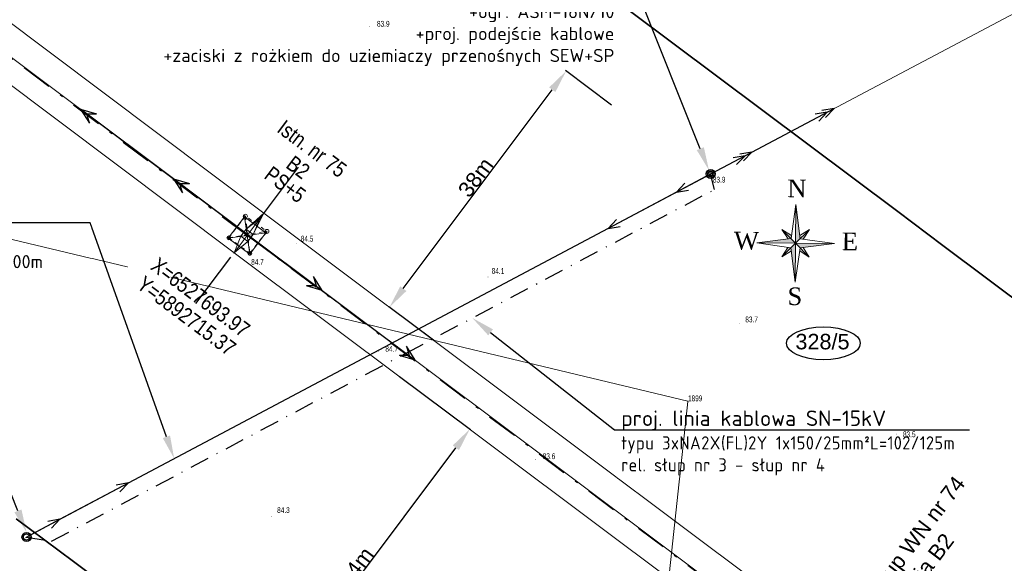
# Model space of a CAD drawing. Header units: metres. Extents: x 6524698 to 6533081, y 5883213 to 5896811.
# Tile 102 of 167: x 6527665 to 6527792, y 5892673 to 5892743. Entities that reach past the tile are written whole.
import ezdxf
from ezdxf import colors
from ezdxf.entities.mleader import LeaderData, LeaderLine
from ezdxf.enums import TextEntityAlignment as Align
from ezdxf.math import Vec2, Vec3

# ---------------------------------------------------------------- set-up
doc = ezdxf.new("R2010")
doc.units = ezdxf.units.M
doc.header["$MEASUREMENT"] = 0
for name, pattern in [('DASHDOT', [4, 2, -0.9, 0.2, -0.9]), ('DASHDOT2', [0.5, 0.25, -0.125, 0, -0.125]), ('mapa zasadnicza$0$219-500', [0]), ('mapa zasadnicza$0$suep_nn_500', [0]), ('mapa zasadnicza$0$suep_sn_500', [0]), ('mapa zasadnicza$0$suep_wn_500', [0]), ('mapa zasadnicza$0$supp_500', [1, 0.5, -0.5])]:
    doc.linetypes.add(name, pattern=pattern)
doc.layers.get('0').update_dxf_attribs({"lineweight": 0})
for name, color, linetype, lineweight in [('# OBMBS-52-18849_metryka', 7, 'Continuous', 20), ('# OBMBS-9x-19xxx __EI_opis_SN', 1, 'Continuous', 0), ('# OBMBS-9x-19xxx __EI_opis_WN słupy', 250, 'Continuous', 0), ('# OBMBS-9x-19xxx _El_działki', 92, 'Continuous', 25), ('# OBMBS-9x-19xxx _SN PROJ. KABLE 15kV', 10, 'DASHDOT2', 30), ('# OBMBS-9x-19xxx _SN PROJ. SŁUPY', 10, 'Continuous', 30), ('@Proj. słupy - blok', 1, 'Continuous', 15), ('@Proj. słupy - XY', 1, 'Continuous', 0), ('_trasa_os', 1, 'DASHDOT', 30), ('A_znak_polnoc', 7, 'Continuous', 0), ('Sections span lengths and Marker Balls Plan', 7, 'Continuous', 0)]:
    doc.layers.add(name, color=color, linetype=linetype, lineweight=lineweight)
for name, color, linetype in [('# OBMBS-9x-19xxx _EI_demontaż SN', 1, 'Demontaż_(6m)'), ('# OBMBS-9x-19xxx domiary', 5, 'Continuous'), ('@Proj. słupy - seria', 1, 'Continuous'), ('@Proj. słupy - wys.', 1, 'Continuous'), ('mapa zasadnicza$0$000 Inne (niezydentyfikowane)', 7, 'Continuous'), ('mapa zasadnicza$0$203-punkt graniczny', 7, 'Continuous'), ('mapa zasadnicza$0$203-punkt graniczny-Atr104', 7, 'Continuous'), ('mapa zasadnicza$0$219-działka ewidencyjna', 7, 'Continuous'), ('mapa zasadnicza$0$pikieta naturalna', 7, 'Continuous'), ('mapa zasadnicza$0$pikieta naturalna-Atr2', 7, 'Continuous'), ('mapa zasadnicza$0$przewód elektroenergetyczny niskiego napięcia', 7, 'Continuous'), ('mapa zasadnicza$0$przewód elektroenergetyczny wysokiego napięcia', 7, 'Continuous'), ('mapa zasadnicza$0$przewód elektroenergetyczny średniego napięcia', 7, 'Continuous'), ('mapa zasadnicza$0$słup przewodów napowietrznych', 7, 'Continuous')]:
    doc.layers.add(name, color=color, linetype=linetype)
doc.layers.add('@pomocnicza', color=3, linetype='Continuous', plot=False)
doc.styles.add('linie', font='simplex.shx', dxfattribs={"height": 1})
doc.styles.add('mapa zasadnicza$0$STANDARD', font='Working1250', dxfattribs={"width": 0.75})
doc.styles.add('Opis', font='ARIALN.TTF')
doc.styles.add('PLS_View', font='arial.ttf')
doc.styles.get("Standard").update_dxf_attribs({"font": 'arial.ttf'})
doc.linetypes.add('Demontaż_(6m)', pattern='A,6,["x",linie,S=2,R=0,X=-0.5238,Y=-0.66667],0', length=6)
doc.dimstyles.new('ISO-25', dxfattribs={"dimtxt": 2.5, "dimasz": 2.5, "dimexe": 1.25, "dimexo": 0.625, "dimtad": 1, "dimtxsty": 'Standard', "dimcen": 2.5, "dimadec": 0, "dimazin": 0, "dimtfac": 1, "dimtmove": 0, "dimatfit": 3, "dimfxl": 1, "dimarcsym": 0})

# ---------------------------------------------------------------- blocks, each defined once
blk = doc.blocks.new('A$C72BA4D1C')
h = blk.add_hatch(color=7)
h.paths.add_polyline_path([(-11.01, 0), (-1.3, 1.3), (0, 0)])
h.paths.add_polyline_path([(0, 0), (0, 11.01), (1.3, 1.3)])
h.paths.add_polyline_path([(1.3, -1.3), (0, 0), (11.01, 0)])
h.paths.add_polyline_path([(0, -11.01), (-1.3, -1.3), (0, 0)])
h = blk.add_hatch(color=7)
h.paths.add_polyline_path([(-1.3, 1.3), (-3.89, 3.89), (-1.19, 2.16)])
h.paths.add_polyline_path([(-3.89, -3.89), (-2.16, -1.19), (-1.3, -1.3)])
h.paths.add_polyline_path([(3.89, -3.89), (1.19, -2.16), (1.3, -1.3)])
h.paths.add_polyline_path([(2.16, 1.19), (1.3, 1.3), (3.89, 3.89)])
at = {"color": 7}
for p, q in [((0, 0), (-3.89, 3.89)), ((-3.89, 3.89), (-2.16, 1.19)), ((-3.89, 3.89), (-1.19, 2.16)), ((0, 0), (3.89, 3.89)), ((0.08, 0.08), (3.89, 3.89)), ((3.89, 3.89), (1.19, 2.16)), ((3.89, 3.89), (2.16, 1.19)), ((0.08, 0.08), (-3.89, -3.89)), ((0, 0), (3.89, -3.89)), ((-3.89, -3.89), (-2.16, -1.19)), ((-3.89, -3.89), (-1.19, -2.16)), ((3.89, -3.89), (1.19, -2.16)), ((3.89, -3.89), (2.16, -1.19))]:
    blk.add_line(p, q, dxfattribs=at)
at = {"color": 7, "flags": 128}
for points in [[(-1.3, -1.3), (0, -11.01), (0, 11.01), (-1.3, 1.3), (-11.01, 0), (-1.3, -1.3)], [(11.01, 0), (1.3, 1.3), (0, 11.01), (-1.3, 1.3), (-11.01, 0), (11.01, 0)], [(0, -11.01), (1.3, -1.3), (11.01, 0), (1.3, 1.3), (0, 11.01), (0, -11.01)], [(-1.3, -1.3), (0, -11.01), (1.3, -1.3), (11.01, 0), (-11.01, 0), (-1.3, -1.3)]]:
    blk.add_lwpolyline(points, close=True, dxfattribs=at)
at = {"color": 7, "char_height": 5, "width": 11.4731, "attachment_point": 1}
for s, insert in [('\\fTimes New Roman|b0|i0|c238238|p23;N', (-2.48, 18.06)), ('\\fTimes New Roman|b0|i0|c238238|p23;W', (-17.5, 3.13)), ('\\fTimes New Roman|b0|i0|c238238|p23;E', (13.1, 3.13)), ('\\fTimes New Roman|b0|i0|c238238|p23;S', (-2.2, -12.55))]:
    blk.add_mtext(s, dxfattribs=dict(at, insert=insert))
blk = doc.blocks.new('znak_północ')
at = {"layer": 'A_znak_polnoc', "color": 244, "true_color": 0x991b1e, "xscale": 0.5999999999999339, "yscale": 0.5999999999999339, "zscale": 0.2399999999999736}
blk.add_blockref('A$C72BA4D1C', (0, 0), dxfattribs=at)
blk = doc.blocks.new('*D1231')
at = {"layer": '# OBMBS-9x-19xxx domiary', "color": 0, "linetype": 'ByBlock', "lineweight": -2}
for p, q in [((6527713.64, 5892697.13), (6527722.8, 5892690.28)), ((6527697.94, 5892657.21), (6527720.93, 5892687.94)), ((6527687.07, 5892661.6), (6527696.23, 5892654.75))]:
    blk.add_line(p, q, dxfattribs=at)
at = {"layer": '# OBMBS-9x-19xxx domiary', "color": 0}
for points in [[(6527721.33, 5892687.64), (6527720.53, 5892688.24), (6527722.72, 5892690.34)], [(6527697.54, 5892657.51), (6527698.34, 5892656.91), (6527696.15, 5892654.81)]]:
    blk.add_solid(points, dxfattribs=at)
at = {"layer": 'Defpoints', "color": 0}
for p in [(6527713.56, 5892697.19), (6527722.72, 5892690.34), (6527686.99, 5892661.66)]:
    blk.add_point(p, dxfattribs=at)
at = {"layer": '# OBMBS-9x-19xxx domiary', "color": 0, "insert": (6527708.04, 5892672.55), "char_height": 2, "attachment_point": 5, "rotation": 53.2029}
blk.add_mtext('44m', dxfattribs=at)
blk = doc.blocks.new('*D1232')
at = {"layer": '# OBMBS-9x-19xxx domiary', "color": 0, "linetype": 'ByBlock', "lineweight": -2}
for p, q in [((6527741.02, 5892732.21), (6527735.08, 5892736.66)), ((6527714.14, 5892708.49), (6527733.37, 5892734.19)), ((6527718.2, 5892701.71), (6527712.27, 5892706.15))]:
    blk.add_line(p, q, dxfattribs=at)
at = {"layer": '# OBMBS-9x-19xxx domiary', "color": 0}
for points in [[(6527733.77, 5892733.89), (6527732.97, 5892734.49), (6527735.16, 5892736.6)], [(6527713.74, 5892708.79), (6527714.54, 5892708.19), (6527712.35, 5892706.09)]]:
    blk.add_solid(points, dxfattribs=at)
at = {"layer": 'Defpoints', "color": 0}
for p in [(6527735.16, 5892736.6), (6527741.1, 5892732.15), (6527718.28, 5892701.65)]:
    blk.add_point(p, dxfattribs=at)
at = {"layer": '# OBMBS-9x-19xxx domiary', "color": 0, "insert": (6527723.49, 5892722.86), "char_height": 2, "attachment_point": 5, "rotation": 53.2029}
blk.add_mtext('38m', dxfattribs=at)
blk = doc.blocks.new('mapa zasadnicza$0$203')
at = {"linetype": 'Continuous', "lineweight": 0}
h = blk.add_hatch(color=0, dxfattribs=at)
edge = h.paths.add_edge_path()
edge.add_arc((0, 0), 0.045, 0, 360)
blk = doc.blocks.new('mapa zasadnicza$0$PW01')
at = {"linetype": 'Continuous', "lineweight": 13}
h = blk.add_hatch(color=0, dxfattribs=at)
edge = h.paths.add_edge_path()
edge.add_arc((0, 0), 0.045, 0, 360)
blk = doc.blocks.new('mapa zasadnicza$0$US15')
at = {"color": 0, "linetype": 'Continuous', "lineweight": 13}
blk.add_circle((0, 0), 0.25, dxfattribs=at)
blk = doc.blocks.new('mapa zasadnicza$0$SUEP3')
at = {"color": 0, "linetype": 'Continuous'}
for p, q in [((0, 0), (12.003, 0)), ((12.003, 0), (10.003, 0.75)), ((10.003, 0.75), (11.003, 0)), ((12.003, 0), (10.003, -0.75)), ((11.003, 0), (10.003, -0.75)), ((12.003, 0), (27.003, 0)), ((27.003, 0), (25.003, 0.75)), ((25.003, 0.75), (26.003, 0)), ((27.003, 0), (25.003, -0.75)), ((26.003, 0), (25.003, -0.75))]:
    blk.add_line(p, q, dxfattribs=at)
blk = doc.blocks.new('mapa zasadnicza$0$SM05')
at = {"color": 0, "linetype": 'Continuous', "lineweight": 13}
blk.add_circle((0, 0), 0.25, dxfattribs=at)
blk = doc.blocks.new('mapa zasadnicza$0$SUEP1')
at = {"color": 0, "linetype": 'Continuous'}
for p, q in [((0, 0), (5, 0)), ((5, 0), (3.5, 0.5)), ((5, 0), (3.5, -0.5)), ((5, 0), (15, 0)), ((15, 0), (13.5, 0.5)), ((15, 0), (13.5, -0.5))]:
    blk.add_line(p, q, dxfattribs=at)
blk = doc.blocks.new('mapa zasadnicza$0$SUEP2')
at = {"color": 0, "linetype": 'Continuous'}
for p, q in [((0, 0), (6.027, 0)), ((5.027, 0), (3.527, 0.5)), ((5.027, 0), (3.527, -0.5)), ((6.027, 0), (4.527, 0.5)), ((6.027, 0), (4.527, -0.5)), ((6.027, 0), (18.027, 0)), ((17.027, 0), (15.527, 0.5)), ((17.027, 0), (15.527, -0.5)), ((18.027, 0), (16.527, 0.5)), ((18.027, 0), (16.527, -0.5))]:
    blk.add_line(p, q, dxfattribs=at)
blk = doc.blocks.new('*U2356')
at = {"layer": '@Proj. słupy - blok', "color": 0}
blk.add_lwpolyline([(0.8, 0.11), (-0.11, 0.8), (-0.81, -0.11), (0.11, -0.81)], close=True, dxfattribs=at)
for centre in [(2.41, 0.34), (-2.42, -0.34)]:
    blk.add_circle(centre, 0.15, dxfattribs=at)
at = {"layer": '@Proj. słupy - seria', "color": 0, "insert": (6.6, 8.8), "char_height": 2, "attachment_point": 5, "rotation": 323.1166, "style": 'Opis', "bg_fill": 3, "box_fill_scale": 2.5, "bg_fill_color": 256, "bg_fill_transparency": 0}
blk.add_mtext_dynamic_manual_height_columns('B2', width=7, gutter_width=12.5, heights=[2.21], dxfattribs=at)
at = {"layer": '@Proj. słupy - XY', "color": 0, "linetype": 'Continuous', "insert": (-6.9, -9.2), "char_height": 2.5, "attachment_point": 5, "rotation": 323.1166, "style": 'Opis', "bg_fill": 3, "box_fill_scale": 1, "bg_fill_color": 256, "bg_fill_transparency": 0}
blk.add_mtext_dynamic_manual_height_columns('\\P', width=19.7098, gutter_width=5.34, heights=[5.63], dxfattribs=at)
at = {"layer": '@pomocnicza'}
for p, q in [((6.6, 8.8), (2.1, 2.8)), ((-6.6, -8.8), (-2.1, -2.8))]:
    blk.add_line(p, q, dxfattribs=at)
at = {"layer": '@Proj. słupy - blok', "color": 0}
for points in [[(2.16, 2.88), (-0.11, 0.8), (0.8, 0.11), (2.16, 2.88)], [(0, 0), (1.68, 2.24), (2.16, 2.88)], [(0.34, -2.42), (-0.34, 2.41), (-2.42, -0.34), (2.41, 0.34)], [(1.68, 2.24), (0.8, 0.11), (-0.11, 0.8), (1.68, 2.24)], [(0, 0), (-1.68, -2.24)], [(0.11, -0.81), (-1.68, -2.24), (-0.81, -0.11)]]:
    blk.add_lwpolyline(points, dxfattribs=at)
blk.add_lwpolyline([(-0.34, 2.41), (-2.42, -0.34), (0.34, -2.42), (2.41, 0.34)], close=True, dxfattribs=at)
for centre, radius in [((-0.34, 2.41), 0.15), ((2.16, 2.88), 0.05), ((1.68, 2.24), 0.05), ((-1.68, -2.24), 0.05), ((0.34, -2.42), 0.15)]:
    blk.add_circle(centre, radius, dxfattribs=at)
at = {"layer": '@Proj. słupy - seria', "color": 0, "style": 'Opis'}
blk.add_attdef('STAN', text='', height=2, rotation=323.1166, dxfattribs=at).set_placement((8.4, 11.2), align=Align.MIDDLE_CENTER)
at = {"layer": '@Proj. słupy - wys.', "color": 0, "insert": (4.92, 6.56), "char_height": 2, "attachment_point": 5, "rotation": 323.1166, "style": 'Opis'}
blk.add_mtext_dynamic_manual_height_columns('PS+5', width=5.2482, gutter_width=12.5, heights=[-2.07], dxfattribs=at)
at = {"layer": '@Proj. słupy - XY', "color": 0, "linetype": 'Continuous', "style": 'Opis'}
for tag, p in [('X', (-6, -8)), ('Y', (-7.8, -10.4))]:
    blk.add_attdef(tag, text='', height=2, rotation=323.1166, dxfattribs=at).set_placement(p, align=Align.MIDDLE_CENTER)

msp = doc.modelspace()

# ---------------------------------------------------------------- linework, layer by layer
at = {"layer": '# OBMBS-9x-19xxx _EI_demontaż SN'}
msp.add_lwpolyline([(6527666.026, 5892676.683), (6527753.298, 5892723.03)], dxfattribs=at)
msp.add_lwpolyline([(6527666.026, 5892676.683), (6527753.298, 5892723.03)], dxfattribs=at)
at = {"layer": '# OBMBS-9x-19xxx _El_działki'}
msp.add_ellipse((6527768.37, 5892701.432), major_axis=(-4.768, 0), ratio=0.4441825, dxfattribs=at)
at = {"layer": '# OBMBS-9x-19xxx _SN PROJ. KABLE 15kV', "ltscale": 10}
msp.add_lwpolyline([(6527665.503, 5892676.404), (6527668.731, 5892675.854), (6527714.487, 5892700.156), (6527754.303, 5892721.302), (6527753.816, 5892723.329)], dxfattribs=at)
msp.add_lwpolyline([(6527665.503, 5892676.404), (6527668.731, 5892675.854), (6527714.487, 5892700.156), (6527754.303, 5892721.302), (6527753.816, 5892723.329)], dxfattribs=at)
msp.add_lwpolyline([(6527665.503, 5892676.404), (6527668.731, 5892675.854), (6527714.487, 5892700.156), (6527754.303, 5892721.302), (6527753.816, 5892723.329)], dxfattribs=at)
at = {"layer": '# OBMBS-9x-19xxx _SN PROJ. SŁUPY'}
for centre, radius in [((6527753.82, 5892723.31), 0.592), ((6527753.82, 5892723.31), 0.409), ((6527665.503, 5892676.405), 0.592), ((6527665.503, 5892676.405), 0.409)]:
    msp.add_circle(centre, radius, dxfattribs=at)
for points in [[(6527693.967, 5892715.371), (6527712.72, 5892701.481)], [(6527712.719, 5892701.481), (6527693.967, 5892715.371)]]:
    msp.add_lwpolyline(points)
at = {"layer": 'mapa zasadnicza$0$słup przewodów napowietrznych', "color": 7, "linetype": 'mapa zasadnicza$0$supp_500', "lineweight": 18, "flags": 128}
for points in [[(6527691.61, 5892715.06), (6527693.76, 5892717.86), (6527696.55, 5892715.9), (6527694.32, 5892713.05)], [(6527693.76, 5892717.86), (6527694.32, 5892713.05)], [(6527691.61, 5892715.06), (6527696.55, 5892715.9)], [(6527691.61, 5892715.06), (6527694.32, 5892713.05)]]:
    msp.add_lwpolyline(points, dxfattribs=at)

# ---------------------------------------------------------------- block references
at = {"layer": '# OBMBS-52-18849_metryka', "color": 252, "lineweight": -3, "xscale": 0.7587049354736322, "yscale": 0.7587049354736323, "zscale": 0.7587049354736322, "rotation": 359.5895091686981}
msp.add_blockref('znak_północ', (6527764.783, 5892714.358), dxfattribs=at)
at = {"layer": 'mapa zasadnicza$0$pikieta naturalna', "color": 7, "linetype": 'Continuous', "lineweight": 13}
for p, rotation in [((6527700.31, 5892714.34), 0.076), ((6527694.32, 5892713.05), 0.3330000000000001), ((6527725.08, 5892709.99), 0.009000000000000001), ((6527710.94, 5892700.36), 0.028), ((6527697.16, 5892679.06), 359.9649999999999)]:
    msp.add_blockref('mapa zasadnicza$0$PW01', p, dxfattribs=dict(at, rotation=rotation))
at = {"layer": 'mapa zasadnicza$0$przewód elektroenergetyczny wysokiego napięcia', "color": 1, "linetype": 'Continuous', "lineweight": 18, "rotation": 323.1320000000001}
msp.add_blockref('mapa zasadnicza$0$SUEP3', (6527694.08, 5892715.46), dxfattribs=at)
at = {"layer": 'mapa zasadnicza$0$słup przewodów napowietrznych', "color": 7, "linetype": 'Continuous', "lineweight": 18}
for p in [(6527693.76, 5892717.86), (6527696.55, 5892715.9), (6527691.61, 5892715.06), (6527694.32, 5892713.05)]:
    msp.add_blockref('mapa zasadnicza$0$SM05', p, dxfattribs=at)

# ---------------------------------------------------------------- texts
at = {"layer": '# OBMBS-9x-19xxx __EI_opis_WN słupy', "insert": (6527769.218, 5892663.482), "char_height": 2, "width": 29.06553, "attachment_point": 1, "rotation": 52.72661, "style": 'PLS_View'}
msp.add_mtext('\\pxqc;kier. słup WN nr 74\\Pseria B2', dxfattribs=at)
at = {"insert": (6527764.759, 5892702.652), "char_height": 2, "width": 5.19674, "attachment_point": 1}
msp.add_mtext('328/5', dxfattribs=at)
at = {"layer": 'mapa zasadnicza$0$pikieta naturalna-Atr2', "color": 7, "style": 'mapa zasadnicza$0$STANDARD', "width": 0.667}
for s, p in [('83.9', (6527754.1, 5892722.19)), ('84.5', (6527700.9, 5892714.57)), ('84.7', (6527694.5, 5892711.57)), ('84.1', (6527725.55, 5892710.4)), ('84.7', (6527711.82, 5892700.34)), ('84.3', (6527697.85, 5892679.51))]:
    msp.add_text(s, height=0.75, dxfattribs=at).set_placement(p)

# ---------------------------------------------------------------- dimensions: what is measured, and where the dimension line sits
at = {"layer": '# OBMBS-9x-19xxx domiary', "color": 5, "linetype": 'ByBlock'}
for base, p1, p2, picture, middle in [((6527735.163, 5892736.595), (6527718.284, 5892701.65), (6527741.101, 5892732.153), '*D1232', (6527724.384, 5892722.184)), ((6527722.724, 5892690.338), (6527686.985, 5892661.662), (6527713.562, 5892697.191), '*D1231', (6527708.923, 5892671.888))]:
    dim = msp.add_linear_dim(base=base, p1=p1, p2=p2, angle=53.20292, dimstyle='ISO-25', override={"dimtxt": 2, "dimasz": 3, "dimexe": 0.1, "dimexo": 0.1, "dimgap": 0.1, "dimdec": 0, "dimpost": 'm', "dimtxsty": 'Standard'}, dxfattribs=at)
    dim.commit()
    dim.dimension.update_dxf_attribs({"geometry": picture, "text_midpoint": middle, "dimtype": 161})

# ---------------------------------------------------------------- next in the draw order: leaders
at = {"layer": '# OBMBS-9x-19xxx __EI_opis_SN', "linetype": 'ByBlock'}
ml = msp.add_multileader_mtext('Standard', dxfattribs=at)
ml.set_content('\\pxqr;{\\fISOCPEUR|b1|i0|c238|p34;proj.\\A1; wymiana istn. słupa SN-15kV\\P\\fISOCPEUR|b0|i0|c238|p34;\\H0.85x;nr 4 typu P-10/DR \\P\\H1.176471x;na typ \\fISOCPEUR|b1|i0|c238|p34;Kg-13,5/E15\\P\\fISOCPEUR|b0|i0|c238|p34;\\H0.85x;+ogr. ASM-18N/10\\P+proj. podejście kablowe\\P+zaciski z rożkiem do uziemiaczy przenośnych SEW+SP\\fISOCPEUR|b1|i0|c238|p34; }', color=256, style='PLS_View')
ml.set_leader_properties()
ml.build(insert=Vec2(0, 0))
ml.multileader.update_dxf_attribs({"text_left_attachment_type": 6, "text_right_attachment_type": 6, "dogleg_length": 0.36, "arrow_head_size": 3})
ctx = ml.context
ctx.base_point, ctx.char_height, ctx.arrow_head_size, ctx.landing_gap_size, ctx.plane_origin = Vec3(6527682.762, 5892752.121, 105.722), 2, 3, 0.5, Vec3(6527643.691, 5892690.604, 105.722)
ctx.left_attachment, ctx.right_attachment, ctx.text_align_type = 6, 6, 2
notes = []
notes.append((ctx, [(0, (1, 1, 0), (6527742.253, 5892752.121, 105.722), (-1, 0), 0.36, [(0, [(6527753.6, 5892723.786, 105.722)], 0, [])])]))
ctx.mtext.insert, ctx.mtext.width, ctx.mtext.alignment, ctx.mtext.flow_direction = Vec3(6527741.393, 5892754.631, 105.722), 58.86561, 3, 5
ctx.mtext.has_bg_fill, ctx.mtext.bg_color, ctx.mtext.bg_scale_factor, ctx.mtext.bg_transparency, ctx.mtext.use_window_bg_color = 1, -1073741824, 1.5, 0, 1
ml = msp.add_multileader_mtext('Standard', dxfattribs=at)
ml.set_content('\\pxqr;{\\fISOCPEUR|b0|i0|c238|p34;proj.\\A1; wymiana istn. słupa SN-15kV\\P\\H0.85x;nr 3 typu P-12/ŻN \\P\\H1.176471x;na typ Kgr-13,5/E15\\P\\H0.85x;+rozł. typu RN III-24/4 nr .......\\P+ogr. ASM-18N/10\\P+proj. podejście kablowe\\P+zaciski z rożkiem do uziemiaczy przenośnych SEW+SP }', color=256, style='PLS_View')
ml.set_leader_properties()
ml.build(insert=Vec2(0, 0))
ml.multileader.update_dxf_attribs({"text_left_attachment_type": 6, "text_right_attachment_type": 6, "dogleg_length": 0.36, "arrow_head_size": 3})
ctx = ml.context
ctx.base_point, ctx.char_height, ctx.arrow_head_size, ctx.landing_gap_size, ctx.plane_origin = Vec3(6527597.707, 5892700.686, 105.722), 2, 3, 0.5, Vec3(6527555.594, 5892643.816, 105.722)
ctx.left_attachment, ctx.right_attachment, ctx.text_align_type = 6, 6, 2
notes.append((ctx, [(0, (1, 1, 0), (6527656.017, 5892700.686, 105.722), (-1, 0), 0.36, [(0, [(6527665.503, 5892676.998, 105.722)], 0, [])])]))
ctx.mtext.insert, ctx.mtext.width, ctx.mtext.alignment, ctx.mtext.flow_direction = Vec3(6527655.157, 5892703.196, 105.722), 57.04059, 3, 5
ctx.mtext.has_bg_fill, ctx.mtext.bg_color, ctx.mtext.bg_scale_factor, ctx.mtext.bg_transparency, ctx.mtext.use_window_bg_color = 1, -1073741824, 1.5, 0, 1
ml = msp.add_multileader_mtext('Standard', dxfattribs=at)
ml.set_content('\\pxql;{\\fISOCPEUR|b1|i0|c238|p34;proj. linia kablowa SN-15kV\\P\\T1.05;\\W0.9;\\fISOCPEUR|b0|i0|c238|p34;\\H0.85x;typu 3xNA2X(FL)2Y 1x150/25mm²L=102/125m\\Prel. słup nr 3 - słup nr 4}', color=256, style='PLS_View')
ml.set_leader_properties()
ml.build(insert=Vec2(0, 0))
ml.multileader.update_dxf_attribs({"text_left_attachment_type": 6, "text_right_attachment_type": 6, "dogleg_length": 0.36, "arrow_head_size": 3})
ctx = ml.context
ctx.base_point, ctx.char_height, ctx.arrow_head_size, ctx.landing_gap_size, ctx.plane_origin = Vec3(6527741.767, 5892690.242), 2, 3, 0.5, Vec3(6527719.025, 5892660.137)
ctx.left_attachment, ctx.right_attachment = 6, 6
notes.append((ctx, [(0, (1, 1, 0), (6527741.407, 5892690.242), (1, 0), 0.36, [(0, [(6527723.052, 5892704.704)], 0, [])])]))
ctx.mtext.insert, ctx.mtext.width, ctx.mtext.flow_direction = Vec3(6527742.267, 5892692.752), 44.53399, 5
ctx.mtext.has_bg_fill, ctx.mtext.bg_color, ctx.mtext.bg_scale_factor, ctx.mtext.bg_transparency, ctx.mtext.use_window_bg_color = 1, -1073741824, 1.5, 0, 1
for ctx, leaders in notes:
    for number, flags, end, landing, length, lines in leaders:
        leader = LeaderData()
        leader.index, (leader.has_last_leader_line, leader.has_dogleg_vector, leader.attachment_direction) = number, flags
        leader.last_leader_point, leader.dogleg_vector, leader.dogleg_length = Vec3(end), Vec3(landing), length
        for number, points, colour, breaks in lines:
            line = LeaderLine()
            line.index, line.vertices, line.color, line.breaks = number, Vec3.list(points), colors.encode_raw_color(colour), breaks
            leader.lines.append(line)
        ctx.leaders.append(leader)

# ---------------------------------------------------------------- next in the draw order: linework, layer by layer
at = {"layer": 'mapa zasadnicza$0$000 Inne (niezydentyfikowane)', "color": 7, "linetype": 'Continuous', "lineweight": 35, "flags": 128}
for points in [[(6527743.12, 5892744.559), (6527748.931, 5892740.206), (6527754.742, 5892735.852), (6527760.553, 5892731.499), (6527766.364, 5892727.146), (6527772.176, 5892722.792), (6527777.987, 5892718.439), (6527783.798, 5892714.085), (6527789.609, 5892709.732), (6527795.42, 5892705.378)], [(6527677.352, 5892668.88), (6527671.541, 5892673.233), (6527664.165, 5892678.749)]]:
    msp.add_lwpolyline(points, dxfattribs=at)
at = {"layer": 'mapa zasadnicza$0$219-działka ewidencyjna', "color": 7, "linetype": 'mapa zasadnicza$0$219-500', "lineweight": 18, "flags": 128}
msp.add_lwpolyline([(6527741.09, 5892602.96), (6527750.89, 5892693.94)], dxfattribs=at)
at = {"layer": 'mapa zasadnicza$0$przewód elektroenergetyczny wysokiego napięcia', "color": 1, "linetype": 'mapa zasadnicza$0$suep_wn_500', "lineweight": 18, "flags": 128}
msp.add_lwpolyline([(6527920.59, 5892545.59), (6527694.08, 5892715.46)], dxfattribs=at)
at = {"layer": 'mapa zasadnicza$0$przewód elektroenergetyczny średniego napięcia', "color": 1, "linetype": 'mapa zasadnicza$0$suep_sn_500', "lineweight": 18, "flags": 128}
msp.add_lwpolyline([(6527931.19, 5892817.25), (6527753.82, 5892723.31)], dxfattribs=at)

# ---------------------------------------------------------------- next in the draw order: block references
at = {"layer": 'mapa zasadnicza$0$203-punkt graniczny', "color": 7, "linetype": 'Continuous', "lineweight": 18}
msp.add_blockref('mapa zasadnicza$0$203', (6527750.89, 5892693.94), dxfattribs=at)
at = {"layer": 'mapa zasadnicza$0$pikieta naturalna', "color": 7, "linetype": 'Continuous', "lineweight": 13}
for p, rotation in [((6527709.78, 5892742.34), 359.919), ((6527753.82, 5892723.31), 359.9130000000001), ((6527757.58, 5892704.01), 0.023), ((6527731.22, 5892686.41), 359.923)]:
    msp.add_blockref('mapa zasadnicza$0$PW01', p, dxfattribs=dict(at, rotation=rotation))
msp.add_blockref('mapa zasadnicza$0$PW01', (6527777.77, 5892689.7), dxfattribs=at)
at = {"layer": 'mapa zasadnicza$0$przewód elektroenergetyczny niskiego napięcia', "color": 1, "linetype": 'Continuous', "lineweight": 18}
for p, rotation in [((6527753.82, 5892723.31), 207.973), ((6527665.4, 5892676.35), 27.97300000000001)]:
    msp.add_blockref('mapa zasadnicza$0$SUEP1', p, dxfattribs=dict(at, rotation=rotation))
at = {"layer": 'mapa zasadnicza$0$przewód elektroenergetyczny średniego napięcia', "color": 1, "linetype": 'Continuous', "lineweight": 18, "rotation": 27.907}
msp.add_blockref('mapa zasadnicza$0$SUEP2', (6527753.82, 5892723.31), dxfattribs=at)
at = {"layer": 'mapa zasadnicza$0$słup przewodów napowietrznych', "color": 7, "linetype": 'Continuous', "lineweight": 18}
msp.add_blockref('mapa zasadnicza$0$US15', (6527753.82, 5892723.31), dxfattribs=at)

# ---------------------------------------------------------------- next in the draw order: texts
at = {"layer": 'mapa zasadnicza$0$203-punkt graniczny-Atr104', "color": 7, "style": 'mapa zasadnicza$0$STANDARD', "width": 0.667}
msp.add_text('1899', height=0.75, dxfattribs=at).set_placement((6527750.89, 5892693.94))
at = {"layer": 'mapa zasadnicza$0$pikieta naturalna-Atr2', "color": 7, "style": 'mapa zasadnicza$0$STANDARD', "width": 0.667}
for s, p in [('83.9', (6527710.74, 5892742.33)), ('83.7', (6527758.29, 5892704.14)), ('83.5', (6527778.65, 5892689.3)), ('83.6', (6527732.14, 5892686.47))]:
    msp.add_text(s, height=0.75, dxfattribs=at).set_placement(p)

# ---------------------------------------------------------------- next in the draw order: leaders
at = {"layer": '# OBMBS-9x-19xxx __EI_opis_SN', "linetype": 'ByBlock'}
ml = msp.add_multileader_mtext('Standard', dxfattribs=at)
ml.set_content('\\pxqj;{\\fISOCPEUR|b1|i0|c238|p34;istn. linia napowietrzna SN-15kV\\P\\H0.85x;GPZ Unisław - Łążyn\\Pprzewody 3x AFL-6 25mm², przęsło 3-4, L=100m\\P\\H1.176471x;do demontażu}', color=256, style='PLS_View')
ml.set_leader_properties()
ml.build(insert=Vec2(0, 0))
ml.multileader.update_dxf_attribs({"text_left_attachment_type": 6, "text_right_attachment_type": 6, "dogleg_length": 0.36, "arrow_head_size": 3})
ctx = ml.context
ctx.base_point, ctx.char_height, ctx.arrow_head_size, ctx.landing_gap_size, ctx.plane_origin = Vec3(6527622.137, 5892717), 2, 3, 0.5, Vec3(6527741.979, 5892748.063)
ctx.left_attachment, ctx.right_attachment, ctx.text_align_type = 6, 6, 2
notes = []
notes.append((ctx, [(0, (1, 1, 0), (6527673.708, 5892717), (-1, 0), 0.36, [(0, [(6527684.565, 5892686.528)], 0, [])])]))
ctx.mtext.insert, ctx.mtext.width, ctx.mtext.alignment, ctx.mtext.flow_direction = Vec3(6527672.848, 5892719.001), 56.39334, 3, 5
ctx.mtext.has_bg_fill, ctx.mtext.bg_color, ctx.mtext.bg_scale_factor, ctx.mtext.bg_transparency, ctx.mtext.use_window_bg_color = 1, -1073741824, 1.5, 0, 1
for ctx, leaders in notes:
    for number, flags, end, landing, length, lines in leaders:
        leader = LeaderData()
        leader.index, (leader.has_last_leader_line, leader.has_dogleg_vector, leader.attachment_direction) = number, flags
        leader.last_leader_point, leader.dogleg_vector, leader.dogleg_length = Vec3(end), Vec3(landing), length
        for number, points, colour, breaks in lines:
            line = LeaderLine()
            line.index, line.vertices, line.color, line.breaks = number, Vec3.list(points), colors.encode_raw_color(colour), breaks
            leader.lines.append(line)
        ctx.leaders.append(leader)

# ---------------------------------------------------------------- next in the draw order: linework, layer by layer
at = {"layer": '_trasa_os', "linetype": 'DASHDOT', "ltscale": 2}
msp.add_lwpolyline([(6528589.986, 5891744.689), (6528580.198, 5892007.978), (6528365.87, 5892211.536), (6528143.159, 5892378.558), (6527920.541, 5892545.59), (6527693.967, 5892715.374), (6527530.815, 5892837.971), (6527304.639, 5893007.458), (6527095.026, 5893164.924), (6526808.543, 5893379.811), (6526773.046, 5893625.004), (6526837.186, 5893856.22), (6526918.697, 5894149.866), (6527004.557, 5894459.054), (6526829.193, 5894634.492), (6526625.033, 5894855.653), (6526658.914, 5895086.074), (6526701.409, 5895318.796), (6526680.866, 5895666.414), (6526660.166, 5896015.549), (6526639.565, 5896364.931), (6526621.438, 5896669.322), (6526632.668, 5896724.885)], dxfattribs=at)
at = {"layer": 'mapa zasadnicza$0$219-działka ewidencyjna', "color": 7, "linetype": 'mapa zasadnicza$0$219-500', "lineweight": 18, "flags": 128}
msp.add_lwpolyline([(6527617.56, 5892725.9), (6527750.89, 5892693.94)], dxfattribs=at)
at = {"layer": 'mapa zasadnicza$0$przewód elektroenergetyczny niskiego napięcia', "color": 1, "linetype": 'mapa zasadnicza$0$suep_nn_500', "lineweight": 18, "flags": 128}
msp.add_lwpolyline([(6527753.82, 5892723.31), (6527665.4, 5892676.35)], dxfattribs=at)
at = {"layer": 'mapa zasadnicza$0$przewód elektroenergetyczny wysokiego napięcia', "color": 1, "linetype": 'mapa zasadnicza$0$suep_wn_500', "lineweight": 18, "flags": 128}
msp.add_lwpolyline([(6527694.08, 5892715.46), (6527530.8, 5892838.04)], dxfattribs=at)

# ---------------------------------------------------------------- next in the draw order: block references
at = {"layer": 'mapa zasadnicza$0$przewód elektroenergetyczny wysokiego napięcia', "color": 1, "linetype": 'Continuous', "lineweight": 18, "rotation": 143.103}
msp.add_blockref('mapa zasadnicza$0$SUEP3', (6527694.08, 5892715.46), dxfattribs=at)

# ---------------------------------------------------------------- next in the draw order: block references
at = {"color": 0}
msp.add_blockref('*U2356', (6527693.967, 5892715.374), dxfattribs=at).add_auto_attribs({'STAN': 'Istn. nr 75', 'Y': 'Y=5892715.37', 'X': 'X=6527693.97'})

# ---------------------------------------------------------------- next in the draw order: linework, layer by layer
at = {"layer": 'Sections span lengths and Marker Balls Plan', "color": 1, "flags": 128}
for points in [[(6528587.188, 5891744.577), (6528577.92, 5892006.949), (6528364.256, 5892209.626), (6528141.479, 5892376.318), (6527918.861, 5892543.35), (6527692.286, 5892713.134), (6527529.134, 5892835.731), (6527302.959, 5893005.217), (6527093.345, 5893162.685), (6526805.533, 5893378.025), (6526770.052, 5893625.195), (6526834.488, 5893856.969), (6526921.106, 5894149.197), (6527002.139, 5894458.418), (6526827.029, 5894632.413), (6526621.689, 5894854.62), (6526661.381, 5895085.668), (6526701.409, 5895318.796), (6526678.071, 5895666.249), (6526657.371, 5896015.383), (6526636.77, 5896364.766), (6526617.947, 5896669.567), (6526630.708, 5896725.281)], [(6528593.583, 5891744.832), (6528583.388, 5892009.419), (6528368, 5892214.057), (6528145.319, 5892381.438), (6527922.701, 5892548.47), (6527696.127, 5892718.253), (6527532.976, 5892840.85), (6527306.799, 5893010.338), (6527097.187, 5893167.803), (6526810.693, 5893381.087), (6526776.04, 5893624.814), (6526840.655, 5893855.257), (6526921.106, 5894149.197), (6527007.942, 5894459.944), (6526831.356, 5894636.57), (6526627.422, 5894856.391), (6526661.381, 5895085.668), (6526701.409, 5895318.795), (6526684.46, 5895666.627), (6526663.76, 5896015.761), (6526643.159, 5896365.143), (6526623.932, 5896669.147), (6526634.628, 5896724.489)]]:
    msp.add_lwpolyline(points, dxfattribs=at)

doc.saveas('drawing.dxf')
